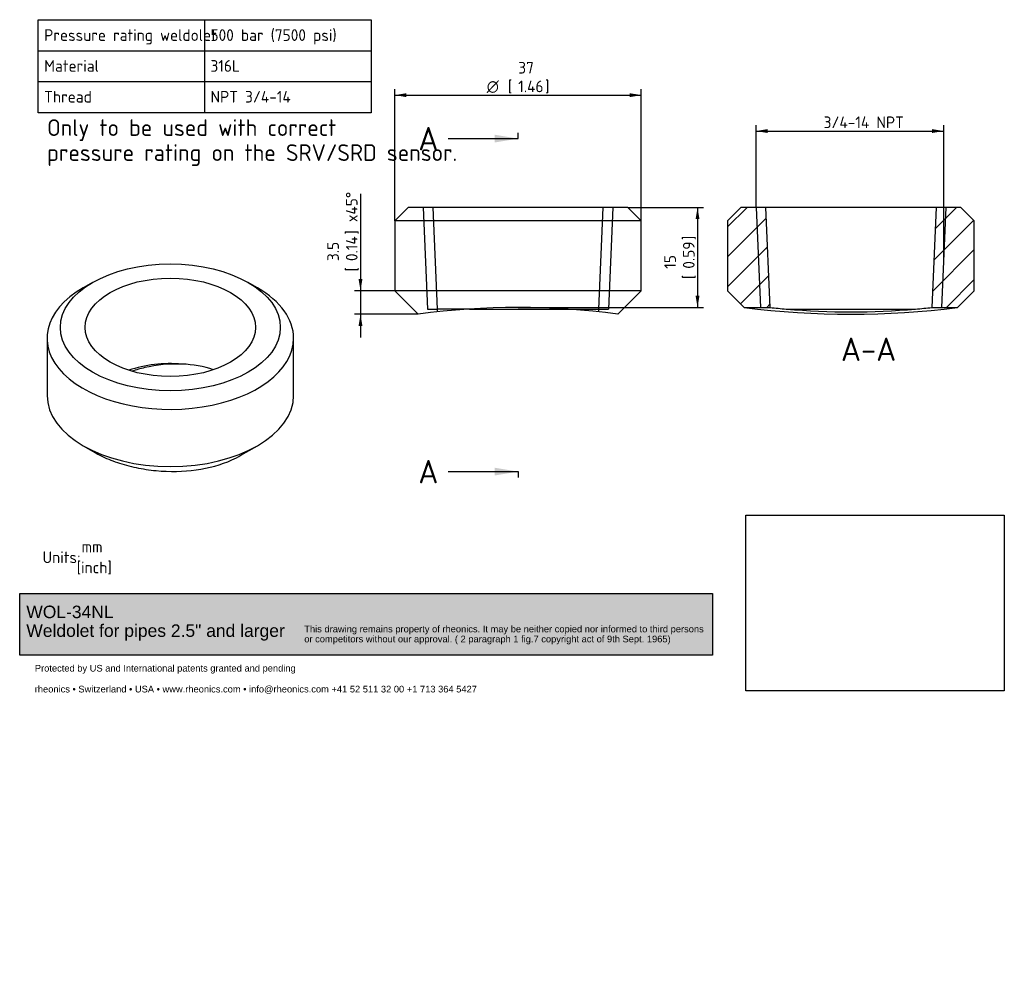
# Model space of a CAD drawing. Header units: millimetres. Extents: x 0 to 296, y -85 to 203.
import ezdxf
from ezdxf.entities.mleader import LeaderData, LeaderLine
from ezdxf.enums import TextEntityAlignment as Align
from ezdxf.lldxf.tags import DXFTag
from ezdxf.math import Vec2, Vec3

# ---------------------------------------------------------------- set-up
doc = ezdxf.new("R2010")
doc.units = ezdxf.units.MM
doc.layers.add('10758_B', color=7, linetype='Continuous')
doc.layers.add('Default', color=7, linetype='Continuous')
doc.styles.add('SEACAD_Solid_Edge_ISO', font='seiso.ttf')
doc.styles.add('SEACAD_Solid_Edge_ISO1_Symbols', font='semeci1.ttf')
tags = doc.linetypes.add('CENTER2', pattern=[28.575, 19.05, -3.175, 3.175, -3.175]).pattern_tags.tags
tags[10:11] = [DXFTag(74, 4), DXFTag(75, 0), DXFTag(340, '0'), DXFTag(46, 0.0), DXFTag(50, 0.0), DXFTag(44, 0.0), DXFTag(45, 0.0)]
tags[8:9] = [DXFTag(74, 4), DXFTag(75, 0), DXFTag(340, '0'), DXFTag(46, 0.0), DXFTag(50, 0.0), DXFTag(44, 0.0), DXFTag(45, 0.0)]
tags[6:7] = [DXFTag(74, 4), DXFTag(75, 0), DXFTag(340, '0'), DXFTag(46, 0.0), DXFTag(50, 0.0), DXFTag(44, 0.0), DXFTag(45, 0.0)]
tags[4:5] = [DXFTag(74, 4), DXFTag(75, 0), DXFTag(340, '0'), DXFTag(46, 0.0), DXFTag(50, 0.0), DXFTag(44, 0.0), DXFTag(45, 0.0)]
tags = doc.linetypes.add('HIDDEN2', pattern=[4.7625, 3.175, -1.5875]).pattern_tags.tags
tags[6:7] = [DXFTag(74, 4), DXFTag(75, 0), DXFTag(340, '0'), DXFTag(46, 0.0), DXFTag(50, 0.0), DXFTag(44, 0.0), DXFTag(45, 0.0)]
tags[4:5] = [DXFTag(74, 4), DXFTag(75, 0), DXFTag(340, '0'), DXFTag(46, 0.0), DXFTag(50, 0.0), DXFTag(44, 0.0), DXFTag(45, 0.0)]
doc.dimstyles.new('Rheonics_Publish', dxfattribs={"dimtxt": 3.5, "dimasz": 3.5, "dimexe": 1.75, "dimexo": 0, "dimgap": 0.875, "dimtad": 1, "dimdec": 1, "dimlfac": 0.5, "dimdsep": 46, "dimtxsty": 'SEACAD_Solid_Edge_ISO', "dimblk1": '_SE_FILLED', "dimblk2": '_SE_FILLED', "dimsah": 1, "dimcen": 1.75, "dimazin": 0, "dimtfac": 0.5, "dimtdec": 3, "dimtmove": 0, "dimatfit": 3, "dimfxl": 1, "dimarcsym": 0})
picture_1 = doc.add_image_def('image1.jpg', size_in_pixel=(1363, 928))

# ---------------------------------------------------------------- blocks, each defined once
blk = doc.blocks.new('_DOT')
at = {"color": 0}
blk.add_line((0, 0), (-1, 0), dxfattribs=at)
at = {"color": 0, "const_width": 0.333}
blk.add_lwpolyline([(-0.1665, 0, 1), (0.1665, 0, 1)], format="xyb", close=True, dxfattribs=at)
blk = doc.blocks.new('SE')
at = {"layer": 'Default', "color": 7, "linetype": 'Continuous'}
for p, q in [((55.73, 203.01), (55.73, 193.69)), ((5.73, 193.69), (105.73, 193.69)), ((55.73, 193.69), (55.73, 184.43)), ((5.73, 184.43), (105.73, 184.43)), ((55.73, 184.43), (55.73, 175.11))]:
    blk.add_line(p, q, dxfattribs=at)
blk.add_lwpolyline([(5.73, 175.11), (5.73, 203.01), (105.73, 203.01), (105.73, 175.11), (5.73, 175.11)], dxfattribs=at)
at = {"layer": 'Default', "color": 7, "linetype": 'Continuous', "style": 'SEACAD_Solid_Edge_ISO'}
for s, p in [('Pressure rating weldolet', (7.57, 200.14)), ('500 bar (7500 psi)', (57.49, 200.14)), ('Material', (7.57, 190.89)), ('316L', (57.49, 190.89)), ('Thread', (7.57, 181.64)), ('NPT 3/4-14', (57.49, 181.64))]:
    blk.add_text(s, height=3.5, dxfattribs=at).set_placement(p, align=Align.TOP_LEFT)
blk = doc.blocks.new('SE1')
at = {"layer": '10758_B', "color": 7, "linetype": 'Continuous'}
for p, q in [((116.77, 146.68), (112.77, 142.68)), ((182.77, 146.68), (116.77, 146.68)), ((186.77, 142.68), (182.77, 146.68)), ((186.77, 142.68), (112.77, 142.68)), ((112.77, 142.68), (112.77, 121.68)), ((186.77, 121.68), (186.77, 142.68)), ((186.77, 121.68), (112.77, 121.68)), ((112.77, 121.68), (119.82, 114.63)), ((179.72, 114.63), (186.77, 121.68))]:
    blk.add_line(p, q, dxfattribs=at)
at = {"layer": '10758_B', "color": 7, "linetype": 'HIDDEN2'}
for p, q in [((121.3, 146.68), (122.63, 116.2)), ((124.2, 146.68), (125.53, 116.2)), ((174.01, 116.2), (175.34, 146.68)), ((178.24, 146.68), (176.91, 116.2)), ((122.63, 116.2), (125.53, 116.2)), ((135.25, 116.2), (125.53, 116.2)), ((125.53, 116.2), (125.53, 115.34)), ((135.25, 116.2), (164.29, 116.2)), ((164.29, 116.2), (174.01, 116.2)), ((174.01, 115.34), (174.01, 116.2)), ((174.01, 116.2), (176.91, 116.2))]:
    blk.add_line(p, q, dxfattribs=at)
at = {"layer": '10758_B', "color": 7, "linetype": 'Continuous'}
blk.add_arc((149.77, -103.32), 220, 82.1747, 97.8242, dxfattribs=at)
blk = doc.blocks.new('SE3')
at = {"color": 7, "linetype": 'Continuous', "style": 'SEACAD_Solid_Edge_ISO'}
blk.add_text('A', height=7, dxfattribs=at).set_placement((119.86, 170.83), align=Align.TOP_LEFT)
blk = doc.blocks.new('SE4')
at = {"color": 7, "linetype": 'Continuous', "style": 'SEACAD_Solid_Edge_ISO'}
blk.add_text('A', height=7, dxfattribs=at).set_placement((119.86, 70.92), align=Align.TOP_LEFT)
blk = doc.blocks.new('SEANNOT_GROUP2')
at = {"linetype": 'Continuous'}
blk.add_hatch(color=7, dxfattribs=at).paths.add_polyline_path([(142.77, 166.17), (149.77, 167.33), (142.77, 168.5)])
at = {"color": 7, "linetype": 'Continuous'}
blk.add_lwpolyline([(128.77, 167.33), (149.77, 167.33)], dxfattribs=at)
blk = doc.blocks.new('SEANNOT_GROUP3')
at = {"linetype": 'Continuous'}
blk.add_hatch(color=7, dxfattribs=at).paths.add_polyline_path([(142.77, 66.26), (149.77, 67.42), (142.77, 68.59)])
at = {"color": 7, "linetype": 'Continuous'}
blk.add_lwpolyline([(128.77, 67.42), (149.77, 67.42)], dxfattribs=at)
blk = doc.blocks.new('SE2')
at = {"layer": 'Default', "color": 7, "linetype": 'CENTER2'}
for p, q in [((149.77, 167.33), (149.77, 169.08)), ((149.77, 67.42), (149.77, 65.67))]:
    blk.add_line(p, q, dxfattribs=at)
at = {"layer": 'Default', "color": 7, "linetype": 'CENTER2', "const_width": 0.0005}
blk.add_lwpolyline([(149.77, 167.33), (149.77, 67.42)], dxfattribs=at)
at = {"layer": 'Default'}
for name in ['SE3', 'SEANNOT_GROUP2', 'SE4', 'SEANNOT_GROUP3']:
    blk.add_blockref(name, (0, 0), dxfattribs=at)
blk = doc.blocks.new('SE5')
at = {"layer": '10758_B', "linetype": 'Continuous'}
h = blk.add_hatch(dxfattribs=at)
h.set_pattern_fill('LINE', scale=2, angle=45, style=0)
h.paths.add_polyline_path([(217.68, 116.68), (225.42, 116.68), (224.11, 146.68), (216.68, 146.68), (212.68, 142.68), (212.68, 121.68)])
h = blk.add_hatch(dxfattribs=at)
h.set_pattern_fill('LINE', scale=2, angle=45, style=0)
h.paths.add_polyline_path([(273.94, 116.68), (281.68, 116.68), (286.68, 121.68), (286.68, 142.68), (282.68, 146.68), (275.25, 146.68)])
at = {"layer": '10758_B', "color": 7, "linetype": 'Continuous'}
for p, q in [((212.68, 142.68), (216.68, 146.68)), ((224.11, 146.68), (216.68, 146.68)), ((221.21, 146.68), (222.52, 116.68)), ((275.25, 146.68), (224.11, 146.68)), ((225.42, 116.68), (224.11, 146.68)), ((275.25, 146.68), (273.94, 116.68)), ((282.68, 146.68), (275.25, 146.68)), ((278.15, 146.68), (276.84, 116.68)), ((282.68, 146.68), (286.68, 142.68)), ((212.68, 142.68), (212.68, 121.68)), ((286.68, 121.68), (286.68, 142.68)), ((212.68, 121.68), (217.68, 116.68)), ((281.68, 116.68), (286.68, 121.68)), ((217.68, 116.68), (225.42, 116.68)), ((230.27, 116.2), (269.09, 116.2)), ((273.94, 116.68), (281.68, 116.68))]:
    blk.add_line(p, q, dxfattribs=at)
for centre, radius, start, end in [((249.68, 365.87), 251.23, 262.6822, 277.3178), ((247.09, 311.05), 195.58, 263.6388, 265.068), ((249.68, 334.92), 219.57, 264.9297, 275.0703), ((252.23, 311.45), 195.98, 274.9334, 276.3597)]:
    blk.add_arc(centre, radius, start, end, dxfattribs=at)
blk = doc.blocks.new('DMBLK1')
at = {"layer": 'Default', "linetype": 'Continuous'}
for points in [[(224.71, 170.19), (221.21, 169.6), (224.71, 169.02)], [(274, 170.19), (274, 169.02), (277.5, 169.6)]]:
    blk.add_hatch(color=7, dxfattribs=at).paths.add_polyline_path(points)
at = {"layer": 'Default', "color": 7, "linetype": 'Continuous'}
for p, q in [((221.21, 146.68), (221.21, 171.35)), ((221.21, 169.6), (277.5, 169.6)), ((277.5, 131.68), (277.5, 171.35))]:
    blk.add_line(p, q, dxfattribs=at)
at = {"layer": 'Default', "color": 7, "linetype": 'Continuous', "style": 'SEACAD_Solid_Edge_ISO'}
blk.add_text('3/4-14 NPT', height=3.5, dxfattribs=at).set_placement((241.47, 173.98), align=Align.TOP_LEFT)
blk = doc.blocks.new('_SE_FILLED')
at = {"color": 0}
blk.add_line((0, 0), (-1, 0), dxfattribs=at)
blk.add_solid([(0, 0), (-1, -0.1665), (-1, 0.1665), (0, 0)], dxfattribs=at)
blk = doc.blocks.new('DMBLK2')
at = {"layer": 'Default', "linetype": 'Continuous'}
for points in [[(116.27, 180.96), (112.77, 180.38), (116.27, 179.79)], [(183.27, 180.96), (183.27, 179.79), (186.77, 180.38)]]:
    blk.add_hatch(color=7, dxfattribs=at).paths.add_polyline_path(points)
at = {"layer": 'Default', "color": 7, "linetype": 'Continuous'}
for p, q in [((112.77, 142.68), (112.77, 182.13)), ((112.77, 180.38), (186.77, 180.38)), ((186.77, 132.18), (186.77, 182.13))]:
    blk.add_line(p, q, dxfattribs=at)
for s, style, p in [('37', 'SEACAD_Solid_Edge_ISO', (149.84, 190.35)), ('O', 'SEACAD_Solid_Edge_ISO1_Symbols', (140.39, 184.75)), ('[', 'SEACAD_Solid_Edge_ISO', (146.74, 184.75)), ('1.46', 'SEACAD_Solid_Edge_ISO', (149.84, 184.75)), (']', 'SEACAD_Solid_Edge_ISO', (157.88, 184.75))]:
    blk.add_text(s, height=3.5, dxfattribs=dict(at, style=style)).set_placement(p, align=Align.TOP_LEFT)
blk = doc.blocks.new('SE6')
at = {"layer": '10758_B', "color": 7, "linetype": 'Continuous'}
for p, q in [((22.11, 124.18), (19.28, 122.55)), ((71.61, 122.55), (68.78, 124.18)), ((8.44, 107.45), (8.44, 90.3)), ((82.44, 90.3), (82.44, 107.45)), ((19.28, 75.19), (22.83, 73.15)), ((66.61, 72.31), (71.61, 75.19))]:
    blk.add_line(p, q, dxfattribs=at)
for major_axis in [(-33, 0), (-25.57, 0)]:
    blk.add_ellipse((45.44, 110.71), major_axis=major_axis, ratio=0.57735, dxfattribs=at)
for centre, major_axis, start_param, end_param in [((45.44, 107.45), (37, 0), 2.356194, 6.283185), ((45.44, 107.45), (37, 0), 0, 0.785398), ((45.44, 85.83), (24.24, 0), 1.427933, 2.111314), ((45.44, 90.3), (37, 0), 3.141593, 6.283185)]:
    blk.add_ellipse(centre, major_axis=major_axis, ratio=0.57735, start_param=start_param, end_param=end_param, dxfattribs=at)
for points, knots in [([(48.89, 99.68), (45.17, 99.82), (41.34, 99.44), (36.47, 98.32), (35.2, 97.96), (33.97, 97.54)], [0, 0, 0, 0, 0.25, 0.25, 0.3427079, 0.3427079, 0.3427079, 0.3427079]), ([(22.82, 73.15), (23.36, 72.84), (23.93, 72.53), (26.06, 71.47), (27.74, 70.77), (31.36, 69.55), (33.24, 69.04), (37.13, 68.22), (39.17, 67.91), (45.22, 67.33), (49.33, 67.41), (57.02, 68.48), (60.67, 69.48), (63.86, 70.91)], [0.7694235, 0.7694235, 0.7694235, 0.7694235, 0.78125, 0.78125, 0.8125, 0.8125, 0.84375, 0.84375, 0.875, 0.875, 0.9375, 0.9375, 1, 1, 1, 1])]:
    blk.add_open_spline(points, degree=3, knots=knots, dxfattribs=at)
for points in [[(58.39, 98), (55.52, 98.98), (52.28, 99.55), (48.89, 99.68)], [(63.86, 70.91), (64.83, 71.35), (65.75, 71.81), (66.62, 72.32)]]:
    blk.add_open_spline(points, degree=3, dxfattribs=at)
blk = doc.blocks.new('DMBLK3')
at = {"layer": 'Default', "linetype": 'Continuous'}
for points in [[(204.22, 143.18), (203.63, 146.68), (203.05, 143.18)], [(204.22, 120.18), (203.05, 120.18), (203.63, 116.68)]]:
    blk.add_hatch(color=7, dxfattribs=at).paths.add_polyline_path(points)
at = {"layer": 'Default', "color": 7, "linetype": 'Continuous'}
for p, q in [((182.77, 146.68), (205.38, 146.68)), ((203.63, 146.68), (203.63, 116.68)), ((149.77, 116.68), (205.38, 116.68))]:
    blk.add_line(p, q, dxfattribs=at)
at = {"layer": 'Default', "color": 7, "linetype": 'Continuous', "style": 'SEACAD_Solid_Edge_ISO'}
for s, p in [(']', (199.26, 136.89)), ('0.59', (199.26, 128.3)), ('15', (193.66, 128.3)), ('[', (199.26, 125.2))]:
    blk.add_text(s, height=3.5, rotation=90, dxfattribs=at).set_placement(p, align=Align.TOP_LEFT)
blk = doc.blocks.new('DMBLK4')
at = {"layer": 'Default', "linetype": 'Continuous'}
for points in [[(101.92, 125.18), (102.5, 121.68), (103.08, 125.18)], [(101.92, 111.13), (103.08, 111.13), (102.5, 114.63)]]:
    blk.add_hatch(color=7, dxfattribs=at).paths.add_polyline_path(points)
at = {"layer": 'Default', "color": 7, "linetype": 'Continuous'}
for p, q in [((102.5, 150.73), (102.5, 107.63)), ((112.77, 121.68), (100.75, 121.68)), ((119.82, 114.63), (100.75, 114.63))]:
    blk.add_line(p, q, dxfattribs=at)
at = {"layer": 'Default', "color": 7, "linetype": 'Continuous', "style": 'SEACAD_Solid_Edge_ISO'}
for s, p in [('x45°', (98.12, 142.26)), (']', (98.12, 138.54)), ('0.14', (98.12, 130.59)), ('3.5', (92.52, 130.59)), ('[', (98.12, 127.48))]:
    blk.add_text(s, height=3.5, rotation=90, dxfattribs=at).set_placement(p, align=Align.TOP_LEFT)
blk = doc.blocks.new('Block1')
at = {"layer": 'Default', "linetype": 'Continuous'}
blk.add_hatch(color=7, dxfattribs=at).paths.add_polyline_path([(207.88, 0), (0, 0), (0, -18.48), (207.88, -18.48)])
at = {"layer": 'Default', "color": 7, "linetype": 'Continuous'}
for p, q in [((0, 0), (207.88, 0)), ((0, -18.48), (0, 0)), ((207.88, 0), (207.88, -18.48)), ((207.88, -18.48), (0, -18.48))]:
    blk.add_line(p, q, dxfattribs=at)
image = blk.add_image(picture_1, insert=(217.94, -29.22), size_in_units=(77.52, 52.78))
image.dxf.flags = 7
ml = blk.add_multileader_mtext('Standard', dxfattribs=at)
ml.set_content('{\\pxsm0.9;\\fArial|b0||i0||c0|p34;\\W1.;This drawing remains property of rheonics. It may be neither copied nor informed to third persons \\Por competitors without our approval. ( 2 paragraph 1 fig.7 copyright act of 9th Sept. 1965)\\P}', color=7)
ml.set_leader_properties()
ml.set_arrow_properties(name='DOT')
ml.build(insert=Vec2(0, 0))
ml.multileader.update_dxf_attribs({"leader_type": 0, "dogleg_length": 0, "arrow_head_size": 2})
ctx = ml.context
ctx.base_point, ctx.char_height, ctx.arrow_head_size, ctx.landing_gap_size = Vec3(83.4, -10.93), 2, 2, 0.7
ctx.mtext.insert = Vec3(85.4, -9.64)
ml = blk.add_multileader_mtext('Standard', dxfattribs=at)
ml.set_content('{\\pxsm0.9;\\fArial|b0||i0||c0|p34;\\W1.;Protected by US and International patents granted and pending\\P}', color=7)
ml.set_leader_properties()
ml.set_arrow_properties(name='DOT')
ml.build(insert=Vec2(0, 0))
ml.multileader.update_dxf_attribs({"leader_type": 0, "dogleg_length": 0, "arrow_head_size": 2})
ctx = ml.context
ctx.base_point, ctx.char_height, ctx.arrow_head_size, ctx.landing_gap_size = Vec3(2.55, -22.7), 2, 2, 0.7
ctx.mtext.insert = Vec3(4.55, -21.41)
ml = blk.add_multileader_mtext('Standard', dxfattribs=at)
ml.set_content('{\\pxsm0.9;\\fArial|b0||i0||c0|p34;\\W1.;rheonics • Switzerland • USA • www.rheonics.com • info@rheonics.com +41 52 511 32 00 +1 713 364 5427\\P}', color=7)
ml.set_leader_properties()
ml.set_arrow_properties(name='DOT')
ml.build(insert=Vec2(0, 0))
ml.multileader.update_dxf_attribs({"leader_type": 0, "dogleg_length": 0, "arrow_head_size": 2})
ctx = ml.context
ctx.base_point, ctx.char_height, ctx.arrow_head_size, ctx.landing_gap_size = Vec3(2.52, -28.97), 2, 2, 0.7
ctx.mtext.insert = Vec3(4.52, -27.68)

msp = doc.modelspace()

# ---------------------------------------------------------------- block references
at = {"layer": 'Default'}
for name in ['SE', 'SE2', 'SE1', 'SE5', 'SE6']:
    msp.add_blockref(name, (0, 0), dxfattribs=at)
at = {"layer": 'Default', "color": 7}
msp.add_blockref('Block1', (0.23, 30.84), dxfattribs=at)

# ---------------------------------------------------------------- texts
at = {"layer": 'Default', "color": 7, "linetype": 'Continuous', "style": 'SEACAD_Solid_Edge_ISO'}
msp.add_text(' A-A', height=7, dxfattribs=at).set_placement((242.44, 107.63), align=Align.TOP_LEFT)

# ---------------------------------------------------------------- dimensions: what is measured, and where the dimension line sits
at = {"layer": 'Default', "color": 7, "linetype": 'Continuous'}
for base, p1, p2, text, picture, middle in [((186.77, 180.38), (112.77, 142.68), (186.77, 132.18), '\\A1;%%C <>', 'DMBLK2', (149.77, 180.38)), ((277.5, 169.6), (221.21, 146.68), (277.5, 131.68), '\\A1;{} 3/4-14 NPT', 'DMBLK1', (249.35, 169.6))]:
    dim = msp.add_linear_dim(base=base, p1=p1, p2=p2, text=text, dimstyle='Rheonics_Publish', override={"dimpost": '\\X'}, dxfattribs=at)
    dim.commit()
    dim.dimension.update_dxf_attribs({"geometry": picture, "text_midpoint": middle, "dimtype": 160})
for base, p1, p2, text, picture, middle in [((102.5, 114.63), (112.77, 121.68), (119.82, 114.63), '\\A1;<> x45°', 'DMBLK4', (102.5, 126.26)), ((203.63, 116.68), (182.77, 146.68), (149.77, 116.68), '\\A1;<>', 'DMBLK3', (203.63, 131.68))]:
    dim = msp.add_linear_dim(base=base, p1=p1, p2=p2, angle=90, text=text, dimstyle='Rheonics_Publish', override={"dimpost": '\\X'}, dxfattribs=at)
    dim.commit()
    dim.dimension.update_dxf_attribs({"geometry": picture, "text_midpoint": middle, "dimtype": 160})

# ---------------------------------------------------------------- leaders
ml = msp.add_multileader_mtext('Standard', dxfattribs=at)
ml.set_content('{\\pxsm0.9;\\fSolid Edge ISO|b1||i0||c0|p34;\\W1.;Only to be used with correct\\Ppressure rating on the SRV/SRD sensor.\\P}', color=7)
ml.set_leader_properties()
ml.set_arrow_properties(name='DOT')
ml.build(insert=Vec2(0, 0))
ml.multileader.update_dxf_attribs({"leader_type": 0, "dogleg_length": 0, "arrow_head_size": 5})
ctx = ml.context
ctx.base_point, ctx.char_height, ctx.arrow_head_size, ctx.landing_gap_size = Vec3(6.46, 169.94), 5, 5, 1.75
ctx.mtext.insert = Vec3(8.46, 173.13)
ml = msp.add_multileader_mtext('Standard', dxfattribs=at)
ml.set_content('{\\pxsm0.9;\\fSolid Edge ISO|b0||i0||c0|p34;\\W1.;mm\\P}', color=7)
ml.set_leader_properties()
ml.set_arrow_properties(name='DOT')
ml.build(insert=Vec2(0, 0))
ml.multileader.update_dxf_attribs({"leader_type": 0, "dogleg_length": 0, "arrow_head_size": 3.5})
ctx = ml.context
ctx.base_point, ctx.char_height, ctx.arrow_head_size, ctx.landing_gap_size = Vec3(16.82, 44.89), 3.5, 3.5, 1.23
ctx.mtext.insert = Vec3(18.82, 46.64)
ml = msp.add_multileader_mtext('Standard', dxfattribs=at)
ml.set_content('{\\pxsm0.9;\\fSolid Edge ISO|b0||i0||c0|p34;\\W1.;Units:\\P}', color=7)
ml.set_leader_properties()
ml.set_arrow_properties(name='DOT')
ml.build(insert=Vec2(0, 0))
ml.multileader.update_dxf_attribs({"leader_type": 0, "dogleg_length": 0, "arrow_head_size": 3.5})
ctx = ml.context
ctx.base_point, ctx.char_height, ctx.arrow_head_size, ctx.landing_gap_size = Vec3(5.1, 41.7), 3.5, 3.5, 1.23
ctx.mtext.insert = Vec3(7.1, 43.46)
ml = msp.add_multileader_mtext('Standard', dxfattribs=at)
ml.set_content('{\\pxsm0.9;\\fSolid Edge ISO|b0||i0||c0|p34;\\W1.;[inch]\\P}', color=7)
ml.set_leader_properties()
ml.build(insert=Vec2(0, 0))
ml.multileader.update_dxf_attribs({"dogleg_length": 0, "arrow_head_size": 0.805})
ctx = ml.context
ctx.base_point, ctx.char_height, ctx.arrow_head_size, ctx.landing_gap_size = Vec3(15.35, 38.65), 3.5, 0.805, 1.23
ctx.mtext.insert = Vec3(17.35, 40.41)
ml = msp.add_multileader_mtext('Standard', dxfattribs=at)
ml.set_content('{\\pxsm0.9;\\fArial|b0||i0||c0|p34;\\W1.;WOL-34NL\\PWeldolet for pipes 2.5" and larger\\P}', color=7)
ml.set_leader_properties()
ml.set_arrow_properties(name='DOT')
ml.build(insert=Vec2(0, 0))
ml.multileader.update_dxf_attribs({"leader_type": 0, "dogleg_length": 0, "arrow_head_size": 3.75})
ctx = ml.context
ctx.base_point, ctx.char_height, ctx.arrow_head_size, ctx.landing_gap_size = Vec3(0.22, 24.79), 3.75, 3.75, 1.31
ctx.mtext.insert = Vec3(2.22, 27.21)

doc.saveas('drawing.dxf')
